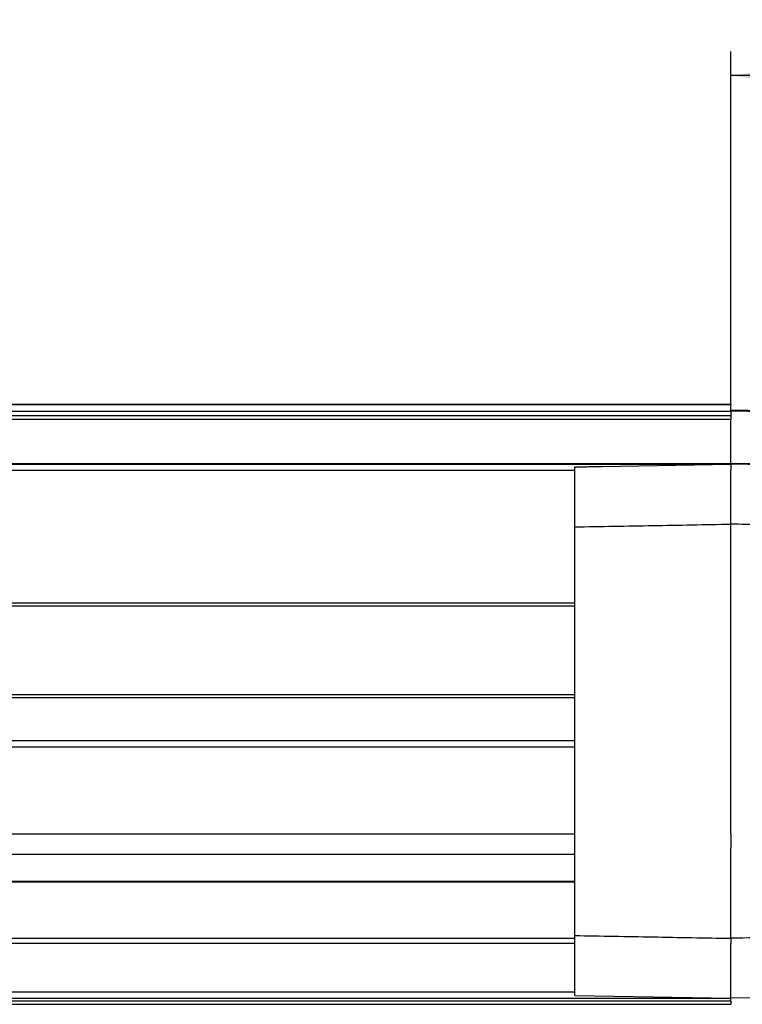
# Model space of a CAD drawing. Header units: millimetres. Extents: x -235 to 4016, y -109 to 485.
# Tile 25 of 44: x 418 to 478, y 337 to 419. Entities that reach past the tile are written whole.
import ezdxf

# ---------------------------------------------------------------- set-up
doc = ezdxf.new("R2010")
doc.units = ezdxf.units.MM
doc.linetypes.add('DASHED', pattern=[15, 7, -8])
doc.linetypes.add('DOT_CENTER', pattern=[14, 12, -1, 0, -1])
doc.layers.add('1', color=7, linetype='Continuous')
doc.styles.add('CONVERTER_11', font='txt.shx', dxfattribs={"width": 0.9})
doc.dimstyles.new('ME10_DIM_20', dxfattribs={"dimtxt": 2, "dimasz": 2, "dimexe": 2, "dimexo": 0, "dimgap": 2, "dimtad": 1, "dimdsep": 46, "dimtxsty": 'CONVERTER_11', "dimsah": 1, "dimcen": 0.09, "dimclrd": 2, "dimclre": 2, "dimclrt": 2, "dimadec": 0, "dimazin": 0, "dimtfac": 1, "dimtdec": 4, "dimtix": 1, "dimtmove": 0, "dimatfit": 3, "dimfxl": 1, "dimtolj": 1, "dimtzin": 0, "dimarcsym": 0})

# ---------------------------------------------------------------- blocks, each defined once
blk = doc.blocks.new('Li-28_PERFIL__43', base_point=(-67.57254104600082, 337.1000034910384))
at = {"color": 7, "linetype": 'Continuous'}
for p, q in [((273.2598123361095, 387.1029444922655), (477.4274589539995, 387.1029444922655)), ((273.2712036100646, 387.0858566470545), (477.4274589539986, 387.0858566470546)), ((477.4274589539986, 386.4818603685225), (273.6738677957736, 386.4818603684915)), ((477.4274589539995, 387.1029444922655), (477.4274589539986, 387.0858566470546)), ((477.4274589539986, 386.6029444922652), (477.4274589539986, 387.0858566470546)), ((477.4274589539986, 386.5349585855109), (477.4274589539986, 386.6029444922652)), ((477.4274589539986, 386.4818603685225), (477.4274589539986, 386.5349585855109)), ((477.4274589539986, 386.4818603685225), (477.4274589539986, 386.1882403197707)), ((273.8906657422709, 386.1566634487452), (477.4274589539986, 386.1566634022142)), ((477.4274589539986, 385.831734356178), (274.1072851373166, 385.8317343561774)), ((477.4274589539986, 386.1882403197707), (477.4274589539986, 386.1566634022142)), ((477.4274589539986, 386.1566634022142), (477.4274589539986, 386.0029435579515)), ((477.4274589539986, 386.0029435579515), (477.4274589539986, 385.831734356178)), ((477.4274589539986, 385.3029435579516), (477.4274589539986, 385.831734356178)), ((477.4274589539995, 383.9529435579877), (477.4274589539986, 385.3029435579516)), ((477.4274589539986, 383.6029435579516), (477.4274589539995, 383.9529435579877)), ((477.4274589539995, 382.9392014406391), (477.4274589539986, 383.6029435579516)), ((477.4274589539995, 382.8529435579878), (477.4274589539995, 382.9392014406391)), ((477.4274589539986, 382.1709285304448), (477.4274589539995, 382.8529435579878)), ((477.4274589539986, 382.1205082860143), (273.2734820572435, 382.1205082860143)), ((357.9274589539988, 382.102944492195), (477.4274589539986, 382.1029444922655)), ((376.6781488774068, 381.6029444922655), (464.4274589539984, 381.6029444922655)), ((477.4274589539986, 382.1205082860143), (477.4274589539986, 382.1709285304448)), ((477.4274589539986, 382.1029444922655), (477.4274589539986, 381.6029444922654)), ((477.4274589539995, 380.3529435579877), (477.4274589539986, 381.6029444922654)), ((477.4274589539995, 380.2666690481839), (477.4274589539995, 380.3529435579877)), ((477.4274589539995, 379.2529435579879), (477.4274589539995, 380.2666690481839)), ((477.4274589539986, 377.1037050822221), (477.4274589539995, 379.2529435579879)), ((477.4274589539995, 374.6065188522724), (477.4274589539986, 377.1037050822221)), ((477.4274589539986, 371.1323673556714), (477.4274589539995, 374.6065188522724)), ((477.4274589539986, 370.8823673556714), (477.4274589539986, 371.1323673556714)), ((477.4274589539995, 370.5359571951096), (477.4274589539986, 370.8823673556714)), ((387.1731500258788, 370.5359571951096), (464.4274589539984, 370.5359571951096)), ((387.1731500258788, 370.2859571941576), (464.4274589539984, 370.2859571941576)), ((477.4274589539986, 370.2859571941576), (477.4274589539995, 370.5359571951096)), ((477.4274589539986, 368.774281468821), (477.4274589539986, 370.2859571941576)), ((477.4274589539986, 367.774281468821), (477.4274589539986, 368.774281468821)), ((477.4274589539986, 362.919931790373), (477.4274589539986, 367.774281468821)), ((387.1731500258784, 362.919931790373), (464.4274589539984, 362.919931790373)), ((387.1731500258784, 362.6699317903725), (464.4274589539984, 362.6699317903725)), ((477.4274589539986, 362.6699317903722), (477.4274589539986, 362.919931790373)), ((477.4274589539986, 362.3235216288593), (477.4274589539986, 362.6699317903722)), ((477.4274589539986, 362.0938514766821), (477.4274589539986, 362.3235216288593)), ((477.4274589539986, 362.0735216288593), (477.4274589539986, 362.0938514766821)), ((477.4274589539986, 361.3264042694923), (477.4274589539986, 362.0735216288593)), ((477.4274589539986, 360.8642617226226), (477.4274589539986, 361.3264042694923)), ((477.4274589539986, 360.5857420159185), (477.4274589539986, 360.8642617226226)), ((477.4274589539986, 359.7176238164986), (477.4274589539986, 360.5857420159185)), ((477.4274589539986, 359.2273036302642), (477.4274589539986, 359.7176238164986)), ((464.4274589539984, 359.0412138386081), (387.1731500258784, 359.0412138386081)), ((387.1731500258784, 358.541213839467), (464.4274589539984, 358.541213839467)), ((477.4274589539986, 359.0412138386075), (477.4274589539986, 359.2273036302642)), ((477.4274589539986, 358.541213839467), (477.4274589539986, 359.0412138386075)), ((477.4274589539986, 358.2644948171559), (477.4274589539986, 358.541213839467)), ((477.4274589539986, 358.1837515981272), (477.4274589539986, 358.2644948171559)), ((477.4274589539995, 351.6065188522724), (477.4274589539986, 358.1837515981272)), ((464.4274589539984, 351.2748473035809), (373.4274589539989, 351.2748473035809)), ((477.4274589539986, 351.2748473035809), (477.4274589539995, 351.6065188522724)), ((477.4274589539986, 351.2748473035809), (477.4274589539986, 350.1466404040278)), ((373.4274589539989, 349.6065085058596), (464.4274589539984, 349.6065085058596)), ((477.4274589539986, 349.88310062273), (477.4274589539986, 350.1466404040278)), ((477.4274589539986, 349.6065085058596), (477.4274589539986, 349.88310062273)), ((477.4274589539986, 347.3212339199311), (477.4274589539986, 349.6065085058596)), ((464.4274589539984, 347.2873380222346), (358.1152879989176, 347.2907735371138)), ((464.4274589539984, 347.3201804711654), (358.1446949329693, 347.3201804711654)), ((477.4274589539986, 347.3064460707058), (477.4274589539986, 347.3212339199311)), ((477.4274589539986, 347.2869179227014), (477.4274589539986, 347.3064460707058)), ((477.4274589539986, 345.6939435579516), (477.4274589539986, 347.2869179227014)), ((477.4274589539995, 343.9565085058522), (477.4274589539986, 345.6939435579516)), ((477.4274589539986, 343.1170211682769), (477.4274589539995, 343.9565085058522)), ((477.4274589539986, 342.9565085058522), (477.4274589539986, 343.1170211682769)), ((477.4274589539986, 342.605462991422), (477.4274589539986, 342.9565085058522)), ((464.4274589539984, 342.1719908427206), (274.6411370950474, 342.1719908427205)), ((274.9274589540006, 342.6014736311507), (464.4274589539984, 342.605462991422)), ((477.4274589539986, 342.605462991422), (477.4274589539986, 342.1719908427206)), ((477.4274589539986, 341.3753604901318), (477.4274589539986, 342.1719908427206)), ((477.4274589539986, 340.5767609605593), (477.4274589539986, 341.3753604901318)), ((477.4274589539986, 340.1029435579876), (477.4274589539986, 340.5767609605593)), ((477.4274589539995, 339.6734098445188), (477.4274589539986, 340.1029435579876)), ((477.4274589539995, 339.5088908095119), (477.4274589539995, 339.6734098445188)), ((477.4274589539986, 338.71841923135), (477.4274589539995, 339.5088908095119)), ((464.4274589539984, 338.1029435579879), (273.9264790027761, 338.1029435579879)), ((477.4274589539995, 338.6734098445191), (477.4274589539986, 338.71841923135)), ((477.4274589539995, 338.508890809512), (477.4274589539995, 338.6734098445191)), ((477.4274589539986, 338.4029435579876), (477.4274589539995, 338.508890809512)), ((477.4274589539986, 338.1029435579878), (477.4274589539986, 338.4029435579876)), ((477.4274589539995, 337.8529435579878), (477.4274589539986, 338.1029435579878)), ((477.4274589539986, 337.3529435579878), (274.4264790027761, 337.3529435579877)), ((402.7274589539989, 337.6005164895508), (457.4485267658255, 337.6029435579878)), ((457.4485267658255, 337.6029435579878), (477.4274589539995, 337.6029435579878)), ((477.4274589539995, 337.6029435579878), (477.4274589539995, 337.8529435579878)), ((477.4274589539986, 337.3529435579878), (477.4274589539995, 337.6029435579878)), ((477.4274589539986, 337.3529435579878), (477.4274589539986, 337.1029435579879)), ((394.7274589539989, 337.1000034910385), (477.4274589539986, 337.1029435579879))]:
    blk.add_line(p, q, dxfattribs=at)
at = {"color": 2, "linetype": 'DASHED'}
blk.add_line((464.4274589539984, 347.3070422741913), (358.1299605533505, 347.3054460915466), dxfattribs=at)
blk = doc.blocks.new('TAPA_DERECHA__46', base_point=(464.4274589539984, 337.6029435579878))
at = {"color": 7, "linetype": 'Continuous'}
for p, q in [((477.4274589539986, 386.5349585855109), (477.4274589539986, 386.6029444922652)), ((496.0447043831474, 386.2779783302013), (477.4274589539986, 386.6029444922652)), ((477.4274589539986, 386.4818603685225), (477.4274589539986, 386.5349585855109)), ((477.4274589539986, 386.5349585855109), (493.8295917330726, 386.2463377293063)), ((477.4274589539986, 386.4818603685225), (477.4274589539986, 386.1882403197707)), ((477.4274589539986, 386.1882403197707), (477.4274589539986, 386.1566634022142)), ((477.4274589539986, 386.1566634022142), (477.4274589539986, 386.0029435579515)), ((477.4274589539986, 386.0029435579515), (477.4274589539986, 385.831734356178)), ((477.4274589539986, 385.3029435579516), (477.4274589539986, 385.831734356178)), ((493.8878094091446, 386.2465409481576), (493.8295917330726, 386.2463377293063)), ((493.8878094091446, 386.2465409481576), (496.0447043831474, 386.2099933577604)), ((496.0447043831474, 386.2779783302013), (497.8022236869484, 386.2473007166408)), ((496.8707272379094, 385.773481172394), (498.6537178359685, 385.7423589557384)), ((477.4274589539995, 383.9529435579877), (477.4274589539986, 385.3029435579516)), ((477.4274589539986, 383.6029435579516), (477.4274589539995, 383.9529435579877)), ((488.8449113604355, 384.1189752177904), (495.6880638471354, 384.2236402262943)), ((488.8449113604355, 381.9716361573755), (488.8449113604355, 384.1189752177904)), ((496.0659679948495, 383.8810418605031), (496.1563959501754, 384.0856149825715)), ((477.4274589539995, 382.9392014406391), (477.4274589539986, 383.6029435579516)), ((489.7656149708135, 383.2001284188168), (495.7577723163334, 383.291777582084)), ((496.0659679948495, 383.8810418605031), (495.7339830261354, 383.8562768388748)), ((495.7339830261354, 383.8562768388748), (495.7577723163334, 383.291777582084)), ((477.4274589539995, 382.8529435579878), (477.4274589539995, 382.9392014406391)), ((477.4274589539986, 382.1709285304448), (477.4274589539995, 382.8529435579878)), ((489.8274589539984, 381.8865007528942), (489.8274589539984, 382.830761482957)), ((464.4274589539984, 376.8775506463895), (464.4274589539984, 381.8754000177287)), ((466.6968460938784, 381.9156400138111), (477.4274589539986, 382.1029444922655)), ((477.4274589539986, 382.1205082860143), (477.4274589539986, 382.1709285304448)), ((488.8449113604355, 381.9716361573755), (477.4274589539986, 382.1709285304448)), ((477.4274589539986, 382.1029444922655), (477.4274589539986, 381.6029444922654)), ((488.2533624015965, 381.9139767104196), (477.4274589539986, 382.1029444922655)), ((477.4274589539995, 380.3529435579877), (477.4274589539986, 381.6029444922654)), ((488.2533624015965, 381.9139767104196), (488.8449113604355, 381.9036511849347)), ((488.8449113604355, 381.9036511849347), (492.9935527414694, 381.831236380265)), ((477.4274589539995, 380.2666690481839), (477.4274589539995, 380.3529435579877)), ((477.4274589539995, 379.2529435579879), (477.4274589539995, 380.2666690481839)), ((477.4274589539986, 377.1037050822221), (477.4274589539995, 379.2529435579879)), ((464.4274589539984, 342.8283364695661), (464.4274589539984, 376.8775506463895)), ((477.4274589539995, 374.6065188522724), (477.4274589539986, 377.1037050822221)), ((477.4274589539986, 371.1323673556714), (477.4274589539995, 374.6065188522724)), ((496.7640387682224, 374.8529435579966), (499.8149133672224, 374.8529435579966)), ((477.4274589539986, 370.8823673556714), (477.4274589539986, 371.1323673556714)), ((477.4274589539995, 370.5359571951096), (477.4274589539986, 370.8823673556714)), ((477.4274589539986, 370.2859571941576), (477.4274589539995, 370.5359571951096)), ((477.4274589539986, 368.774281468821), (477.4274589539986, 370.2859571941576)), ((477.4274589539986, 367.774281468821), (477.4274589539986, 368.774281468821)), ((506.0782850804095, 368.3565108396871), (505.6668013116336, 368.3565108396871)), ((506.0782850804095, 368.3565108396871), (506.0782850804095, 366.6496584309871)), ((477.4274589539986, 362.919931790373), (477.4274589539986, 367.774281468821)), ((507.9774589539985, 365.7521203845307), (507.9774589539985, 360.4609012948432)), ((477.4274589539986, 362.6699317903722), (477.4274589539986, 362.919931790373)), ((477.4274589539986, 362.3235216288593), (477.4274589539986, 362.6699317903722)), ((477.4274589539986, 362.0938514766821), (477.4274589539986, 362.3235216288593)), ((477.4274589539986, 362.0735216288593), (477.4274589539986, 362.0938514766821)), ((477.4274589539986, 361.3264042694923), (477.4274589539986, 362.0735216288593)), ((477.4274589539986, 360.8642617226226), (477.4274589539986, 361.3264042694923)), ((477.4274589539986, 360.5857420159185), (477.4274589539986, 360.8642617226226)), ((477.4274589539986, 359.7176238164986), (477.4274589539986, 360.5857420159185)), ((477.4274589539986, 359.2273036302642), (477.4274589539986, 359.7176238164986)), ((477.4274589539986, 359.0412138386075), (477.4274589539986, 359.2273036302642)), ((477.4274589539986, 358.541213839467), (477.4274589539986, 359.0412138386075)), ((477.4274589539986, 358.2644948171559), (477.4274589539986, 358.541213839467)), ((477.4274589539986, 358.1837515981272), (477.4274589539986, 358.2644948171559)), ((477.4274589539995, 351.6065188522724), (477.4274589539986, 358.1837515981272)), ((507.6083419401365, 356.6332339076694), (507.6083419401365, 345.5646532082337)), ((507.6083419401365, 354.8989435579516), (507.8329239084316, 354.8989435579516)), ((507.8329239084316, 354.8989435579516), (507.8329239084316, 347.2989435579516)), ((508.2329239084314, 353.6489435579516), (507.8329239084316, 354.8989435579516)), ((508.2329239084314, 353.6489435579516), (508.2329239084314, 348.5489435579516)), ((483.7057711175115, 352.3529435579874), (482.9840832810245, 351.1029435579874)), ((485.1491467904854, 352.3529435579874), (483.7057711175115, 352.3529435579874)), ((485.8708346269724, 351.1029435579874), (485.1491467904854, 352.3529435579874)), ((477.4274589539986, 351.2748473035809), (477.4274589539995, 351.6065188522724)), ((477.4274589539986, 351.2748473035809), (477.4274589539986, 350.1466404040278)), ((482.9840832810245, 351.1029435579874), (483.7057711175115, 349.8529435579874)), ((485.1491467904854, 349.8529435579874), (485.8708346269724, 351.1029435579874)), ((477.4274589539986, 349.88310062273), (477.4274589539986, 350.1466404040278)), ((477.4274589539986, 349.6065085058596), (477.4274589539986, 349.88310062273)), ((477.4274589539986, 347.3212339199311), (477.4274589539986, 349.6065085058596)), ((483.7057711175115, 349.8529435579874), (485.1491467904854, 349.8529435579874)), ((508.2329239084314, 348.5489435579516), (507.8329239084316, 347.2989435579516)), ((477.4274589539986, 347.3064460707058), (477.4274589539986, 347.3212339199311)), ((477.4274589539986, 347.2869179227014), (477.4274589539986, 347.3064460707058)), ((477.4274589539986, 345.6939435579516), (477.4274589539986, 347.2869179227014)), ((507.6083419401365, 347.2989435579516), (507.8329239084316, 347.2989435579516)), ((477.4274589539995, 343.9565085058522), (477.4274589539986, 345.6939435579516)), ((477.4274589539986, 343.1170211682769), (477.4274589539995, 343.9565085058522)), ((477.4274589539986, 342.9565085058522), (477.4274589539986, 343.1170211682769)), ((477.4274589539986, 342.6014206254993), (477.4274589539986, 342.9565085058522)), ((464.4274589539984, 337.8298594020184), (464.4274589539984, 342.8283364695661)), ((477.4274589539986, 342.6014206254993), (477.4274589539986, 342.1719908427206)), ((477.4274589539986, 341.3753604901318), (477.4274589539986, 342.1719908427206)), ((477.4274589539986, 340.5767609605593), (477.4274589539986, 341.3753604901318)), ((477.4274589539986, 340.1029435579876), (477.4274589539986, 340.5767609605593)), ((500.8848336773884, 340.6029435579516), (503.8126885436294, 340.6029435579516)), ((477.4274589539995, 339.6734098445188), (477.4274589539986, 340.1029435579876)), ((477.4274589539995, 339.5088908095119), (477.4274589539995, 339.6734098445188)), ((477.4274589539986, 338.71841923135), (477.4274589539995, 339.5088908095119)), ((503.5415119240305, 339.0573970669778), (500.6079661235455, 339.0061918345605)), ((503.5415119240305, 339.0573970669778), (503.5282690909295, 338.350935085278)), ((506.7605460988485, 338.9239898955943), (504.4054706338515, 338.8828819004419)), ((477.4274589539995, 338.6734098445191), (477.4274589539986, 338.71841923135)), ((477.4274589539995, 338.508890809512), (477.4274589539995, 338.6734098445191)), ((477.4274589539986, 338.4029435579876), (477.4274589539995, 338.508890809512)), ((477.4274589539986, 338.1029435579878), (477.4274589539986, 338.4029435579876)), ((477.4274589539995, 337.8529435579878), (477.4274589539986, 338.1029435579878)), ((495.2051009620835, 337.9132534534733), (499.6050222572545, 337.9900543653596)), ((499.6050222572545, 337.9900543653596), (503.4718085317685, 338.0575493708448)), ((505.7932401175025, 338.0980701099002), (503.4718085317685, 338.0575493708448)), ((464.4274589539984, 337.8298594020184), (477.4274589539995, 337.6029435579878)), ((495.2051009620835, 337.9132534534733), (477.4274589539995, 337.6029435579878)), ((477.4274589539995, 337.6029435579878), (477.4274589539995, 337.8529435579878))]:
    blk.add_line(p, q, dxfattribs=at)
for centre, radius in [((484.4274589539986, 351.1029435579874), 2.603903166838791), ((484.4482266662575, 351.1029965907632), 2.396374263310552), ((484.4274589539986, 351.1029435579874), 2.199999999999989)]:
    blk.add_circle(centre, radius, dxfattribs=at)
for centre, radius, start, end in [((488.1888515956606, 386.5952823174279), 7.865295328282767, 342.4503286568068, 357.1921881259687), ((496.0215943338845, 385.3116597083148), 0.9665949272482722, 28.54062781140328, 88.6300006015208), ((488.9010196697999, 386.1643432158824), 7.979286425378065, 342.4504308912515, 357.1922663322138), ((497.7847712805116, 385.2474530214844), 1.00000000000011, 29.66354772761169, 89.00000000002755), ((437.8274589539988, 351.0989435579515), 70.00000000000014, 4.53461074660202, 29.66354772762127), ((488.3547727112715, 382.7071406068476), 1.494494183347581, 19.26084524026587, 70.85482152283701), ((495.6264605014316, 383.1510553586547), 1.074352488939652, 60.44490107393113, 86.71285842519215), ((495.6521186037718, 383.1889258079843), 1.028759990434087, 33.60734134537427, 60.64760128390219), ((488.7039687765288, 382.8325136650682), 1.123491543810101, 359.9106422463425, 19.09936377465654), ((439.6840219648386, 351.1384883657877), 64.63822000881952, 21.52331274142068, 29.83042129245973), ((494.8204370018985, 383.00320185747), 1.523794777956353, 22.22894681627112, 35.17586653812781), ((439.6225102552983, 351.1390603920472), 65.57500578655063, 21.52331376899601, 29.83042469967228), ((492.9589911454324, 380.765729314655), 1.066067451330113, 59.56189025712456, 88.14216198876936), ((492.9734739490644, 381.0198070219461), 0.8116777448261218, 53.65416604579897, 88.58250711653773), ((492.8808741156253, 380.8953056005), 0.9668383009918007, 22.30738888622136, 53.60686264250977), ((435.3274594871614, 351.1335417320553), 65.75635470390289, 21.46617576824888, 27.27022385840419), ((435.4468152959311, 351.1690700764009), 65.72595608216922, 21.46349260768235, 27.26873499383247), ((438.5533273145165, 351.1038166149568), 55.23745776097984, 351.4348136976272, 27.87522311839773), ((438.5540492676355, 351.0995739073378), 56.0294688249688, 351.4383055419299, 27.8675149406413), ((503.0332304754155, 364.1413426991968), 5.200000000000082, 18.04506522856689, 54.15550032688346), ((503.0332304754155, 362.0716789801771), 5.2000000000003, 326.2880758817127, 341.9549347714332), ((437.827458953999, 351.0989435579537), 70.00000000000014, 349.9837248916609, 355.4653892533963), ((499.472454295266, 338.9675565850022), 1.021722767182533, 313.6444002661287, 351.3794335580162), ((502.6878738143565, 339.0588881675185), 1.405611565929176, 334.6660896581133, 355.4469056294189), ((503.4129369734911, 339.0481309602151), 1.00619596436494, 311.6701819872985, 350.5474070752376), ((505.7757877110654, 339.0979178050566), 1.00000000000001, 270.9999999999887, 349.9837248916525), ((499.5824544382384, 338.8517854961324), 0.8620265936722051, 271.5001724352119, 313.664523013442), ((503.4527684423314, 339.0044245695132), 0.947066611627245, 271.1519678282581, 311.6280964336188), ((503.4351278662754, 339.6484879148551), 1.300891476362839, 274.1057760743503, 293.7138850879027), ((492.6274589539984, 338.0529435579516), 0.1999999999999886, 270, 293.5904251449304)]:
    blk.add_arc(centre, radius, start, end, dxfattribs=at)
for points, knots in [([(496.0447043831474, 386.2099933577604), (496.0447797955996, 386.22014443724), (496.0448823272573, 386.2339480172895), (496.0450828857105, 386.2555032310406), (496.0448141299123, 386.2680131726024), (496.0447165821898, 386.2768710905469), (496.0447043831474, 386.2779783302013)], [0, 0, 0, 0, 0.0304544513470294, 0.0414123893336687, 0.064665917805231, 0.0679878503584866, 0.0679878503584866, 0.0679878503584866, 0.0679878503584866]), ([(496.8707272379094, 385.773481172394), (496.7610672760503, 385.8945619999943), (496.5388777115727, 386.1398921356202), (496.2108410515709, 386.1864259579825), (496.0447043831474, 386.2099933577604)], [0, 0, 0, 0, 0.4743072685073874, 0.9610264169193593, 0.9610264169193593, 0.9610264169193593, 0.9610264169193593]), ([(495.6880638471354, 384.2236402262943), (495.6919143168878, 384.2054886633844), (495.7023495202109, 384.1562958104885), (495.7135920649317, 384.0726046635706), (495.7250779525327, 383.9682907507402), (495.7308816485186, 383.8952880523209), (495.7339830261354, 383.8562768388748)], [0, 0, 0, 0, 0.0556535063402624, 0.1508274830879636, 0.2531139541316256, 0.3705056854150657, 0.3705056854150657, 0.3705056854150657, 0.3705056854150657]), ([(495.7577723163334, 383.291777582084), (495.7935815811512, 383.3129684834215), (495.8759773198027, 383.3617279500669), (495.9904659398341, 383.430956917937), (496.112441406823, 383.5056555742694), (496.1878493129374, 383.5527362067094), (496.2309827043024, 383.5796663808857)], [0, 0, 0, 0, 0.1248282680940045, 0.2872250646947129, 0.4013697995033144, 0.5539189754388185, 0.5539189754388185, 0.5539189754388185, 0.5539189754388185]), ([(496.2309827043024, 383.5796663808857), (496.262201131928, 383.5993239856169), (496.3205303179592, 383.6360526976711), (496.398718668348, 383.6861737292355), (496.4601792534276, 383.7260275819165), (496.4945287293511, 383.7488004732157), (496.5089216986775, 383.7583426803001)], [0, 0, 0, 0, 0.1106751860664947, 0.2067879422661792, 0.2786194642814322, 0.3304255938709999, 0.3304255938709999, 0.3304255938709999, 0.3304255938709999]), ([(464.4274589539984, 381.8754000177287), (464.6165697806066, 381.8787981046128), (464.9948001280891, 381.8855944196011), (465.5634508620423, 381.8957112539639), (466.1308022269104, 381.9057374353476), (466.5090342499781, 381.9123543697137), (466.6968460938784, 381.9156400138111)], [0, 0, 0, 0, 0.5674240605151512, 1.134874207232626, 1.706222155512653, 2.269743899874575, 2.269743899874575, 2.269743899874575, 2.269743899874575]), ([(488.2533624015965, 381.9139767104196), (488.0350541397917, 381.8933597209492), (487.683824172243, 381.8601896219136), (487.2721233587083, 381.577964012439), (486.9502686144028, 381.1720243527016), (486.7506709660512, 380.595849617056), (486.6884006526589, 379.9519928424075), (486.7108728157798, 379.4136773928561), (486.7714355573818, 378.9513214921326), (486.8633359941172, 378.4758907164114), (486.9937984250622, 377.982147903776), (487.1496371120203, 377.5143467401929), (487.2742743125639, 377.1780734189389), (487.3528949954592, 376.9960916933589), (487.3814667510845, 376.929957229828)], [0, 0, 0, 0, 0.644944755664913, 1.03763332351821, 1.458434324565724, 2.182718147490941, 2.826935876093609, 3.392795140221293, 3.79502173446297, 4.225051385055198, 4.844693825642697, 5.3254126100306, 5.703961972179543, 5.920066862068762, 5.920066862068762, 5.920066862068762, 5.920066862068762]), ([(488.9690690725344, 381.3468617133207), (488.9521180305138, 381.3861619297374), (488.91815242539, 381.4649095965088), (488.8502899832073, 381.5742045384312), (488.7702756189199, 381.67327368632), (488.6787991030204, 381.7583332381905), (488.5783506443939, 381.8265362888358), (488.4720322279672, 381.8757480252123), (488.3630446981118, 381.9067248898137), (488.2894662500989, 381.9115896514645), (488.2533624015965, 381.9139767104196)], [0, 0, 0, 0, 0.1282605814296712, 0.2570016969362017, 0.3845061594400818, 0.5093069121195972, 0.6303589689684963, 0.7471349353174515, 0.8595509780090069, 0.9678550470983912, 0.9678550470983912, 0.9678550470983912, 0.9678550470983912]), ([(488.8449113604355, 381.9716361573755), (488.8449747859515, 381.962457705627), (488.845091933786, 381.9455016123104), (488.845355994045, 381.9235504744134), (488.8450235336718, 381.9100693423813), (488.8449238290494, 381.9043643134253), (488.8449113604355, 381.9036511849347)], [0, 0, 0, 0, 0.0275367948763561, 0.050870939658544, 0.0658489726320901, 0.0679886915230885, 0.0679886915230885, 0.0679886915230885, 0.0679886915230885]), ([(489.2196482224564, 381.8971101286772), (489.2040600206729, 381.9030547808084), (489.1730247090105, 381.9148902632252), (489.1257055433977, 381.9297335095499), (489.0783030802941, 381.9423715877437), (489.0309261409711, 381.9526489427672), (488.9837709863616, 381.960683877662), (488.9369970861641, 381.9664881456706), (488.890760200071, 381.9703262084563), (488.8601063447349, 381.9712020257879), (488.8449113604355, 381.9716361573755)], [0, 0, 0, 0, 0.0500401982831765, 0.0996274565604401, 0.1486933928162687, 0.1971742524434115, 0.2450102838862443, 0.2921473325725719, 0.3385359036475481, 0.3841326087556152, 0.3841326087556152, 0.3841326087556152, 0.3841326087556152]), ([(493.4990687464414, 381.6848680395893), (493.4973919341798, 381.685272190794), (493.4940383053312, 381.686080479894), (493.4856014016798, 381.689028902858), (493.4718058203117, 381.6818438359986), (493.4608469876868, 381.6766022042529), (493.4545210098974, 381.6735764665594)], [0, 0, 0, 0, 0.0051958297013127, 0.0103916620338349, 0.0261640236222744, 0.0477005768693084, 0.0477005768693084, 0.0477005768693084, 0.0477005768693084]), ([(493.4990687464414, 381.6848680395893), (493.5241565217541, 381.6691326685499), (493.6007746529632, 381.6210767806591), (493.7081077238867, 381.517835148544), (493.8051690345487, 381.3965956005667), (493.8507530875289, 381.3143483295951), (493.8684733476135, 381.2823756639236)], [0, 0, 0, 0, 0.0887244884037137, 0.2709648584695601, 0.4431910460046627, 0.5527200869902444, 0.5527200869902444, 0.5527200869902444, 0.5527200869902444]), ([(488.9690690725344, 381.3468617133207), (488.8205280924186, 381.341508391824), (488.4540478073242, 381.3283006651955), (487.9412963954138, 381.0934769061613), (487.601100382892, 380.6771527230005), (487.4157682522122, 380.1899902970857), (487.3660675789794, 379.6757432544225), (487.4175994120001, 379.1299042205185), (487.5230145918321, 378.657848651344), (487.680491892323, 378.1694741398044), (487.8659079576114, 377.7204022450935), (488.0205745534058, 377.4172479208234), (488.0858248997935, 377.289353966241)], [0, 0, 0, 0, 0.444414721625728, 1.09645994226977, 1.6150767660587, 2.017833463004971, 2.645411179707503, 3.144759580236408, 3.658764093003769, 4.092962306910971, 4.683119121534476, 5.113778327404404, 5.113778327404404, 5.113778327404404, 5.113778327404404]), ([(488.9690690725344, 381.3468617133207), (489.4036738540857, 381.3391607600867), (490.2502921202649, 381.3241591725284), (491.5214317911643, 381.3015433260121), (492.5754724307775, 381.2832500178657), (493.3309492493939, 381.2700498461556), (493.661901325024, 381.2642737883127), (493.7753549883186, 381.2622937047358)], [0, 0, 0, 0, 1.304019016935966, 2.540253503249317, 3.814022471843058, 4.466617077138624, 4.807029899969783, 4.807029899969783, 4.807029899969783, 4.807029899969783]), ([(493.7753549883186, 381.2622937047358), (493.7868955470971, 381.266168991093), (493.8083715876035, 381.2733805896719), (493.8365500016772, 381.2818918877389), (493.8567206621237, 381.2848954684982), (493.8660014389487, 381.2829056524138), (493.8684733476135, 381.2823756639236)], [0, 0, 0, 0, 0.0364824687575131, 0.0678909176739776, 0.0887083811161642, 0.096266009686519, 0.096266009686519, 0.096266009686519, 0.096266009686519]), ([(464.4274589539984, 376.8775506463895), (465.5107919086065, 376.896451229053), (467.677457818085, 376.9342523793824), (470.9274527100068, 376.9911172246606), (474.1774578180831, 377.0473295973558), (476.3441252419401, 377.0849132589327), (477.4274589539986, 377.1037050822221)], [0, 0, 0, 0, 3.250493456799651, 6.500986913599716, 9.751476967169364, 13.00196702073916, 13.00196702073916, 13.00196702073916, 13.00196702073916]), ([(487.3814667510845, 376.929957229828), (486.5519655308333, 376.9444362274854), (484.8929630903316, 376.9733942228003), (482.4044605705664, 377.0168311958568), (479.9159591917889, 377.0602681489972), (478.2569590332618, 377.0892261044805), (477.4274589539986, 377.1037050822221)], [0, 0, 0, 0, 2.488882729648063, 4.977765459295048, 7.466644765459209, 9.955524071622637, 9.955524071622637, 9.955524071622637, 9.955524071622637]), ([(487.3814667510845, 376.929957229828), (487.4147601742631, 376.9471903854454), (487.4815165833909, 376.9817444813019), (487.5811280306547, 377.0335284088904), (487.6791902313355, 377.0844673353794), (487.773703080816, 377.1333727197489), (487.8627672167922, 377.1790936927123), (487.944718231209, 377.2205688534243), (488.0181439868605, 377.2571053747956), (488.0643794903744, 377.2791356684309), (488.0858248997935, 377.289353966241)], [0, 0, 0, 0, 0.1124673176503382, 0.2255074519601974, 0.3368027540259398, 0.4439770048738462, 0.5447561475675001, 0.6371432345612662, 0.719523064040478, 0.7907881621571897, 0.7907881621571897, 0.7907881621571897, 0.7907881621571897]), ([(496.6147357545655, 375.218743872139), (496.6105742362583, 375.2189596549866), (496.6015717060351, 375.2194264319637), (496.5892987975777, 375.2164716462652), (496.5750501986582, 375.2127191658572), (496.559571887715, 375.2085429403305), (496.541180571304, 375.2030187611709), (496.5289589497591, 375.1992058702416), (496.5225436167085, 375.1972044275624)], [0, 0, 0, 0, 0.0124425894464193, 0.0269168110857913, 0.0375204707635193, 0.056728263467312, 0.0749746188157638, 0.0951348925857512, 0.0951348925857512, 0.0951348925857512, 0.0951348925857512]), ([(496.5225436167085, 375.1972044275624), (496.6049400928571, 374.9951054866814), (496.8128663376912, 374.4851119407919), (497.2309946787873, 373.6150574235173), (497.7846530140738, 372.6277824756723), (498.3779476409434, 371.7463425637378), (498.8728346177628, 371.1300327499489), (499.3233533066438, 370.6540312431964), (499.7364186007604, 370.2889822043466), (500.165298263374, 370.0361532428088), (500.5543083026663, 369.9065718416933), (500.9696617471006, 369.9434940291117), (501.2207485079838, 370.2297918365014), (501.3594308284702, 370.5227747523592), (501.457827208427, 370.9224158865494), (501.4948621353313, 371.5390954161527), (501.4278974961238, 372.3387768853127), (501.2651529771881, 373.1956304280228), (501.0484459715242, 373.9963287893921), (500.8342962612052, 374.6504989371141), (500.6873901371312, 375.03398406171), (500.6248634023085, 375.1972044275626)], [0, 0, 0, 0, 0.6546677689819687, 1.652043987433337, 2.893688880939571, 4.047369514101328, 4.835653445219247, 5.261469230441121, 6.012991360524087, 6.482919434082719, 6.740271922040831, 7.243922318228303, 7.61310764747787, 7.823817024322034, 8.21693830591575, 8.836734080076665, 9.670257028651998, 10.61765346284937, 11.44972805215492, 12.15728577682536, 12.68159948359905, 12.68159948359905, 12.68159948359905, 12.68159948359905]), ([(496.6147357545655, 375.218743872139), (496.6781853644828, 375.0617894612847), (496.8075896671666, 374.7416838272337), (497.0265745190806, 374.2610901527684), (497.2217324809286, 373.8681604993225), (497.3893045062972, 373.5515826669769), (497.526995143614, 373.3021264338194), (497.6911623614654, 373.0194341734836), (497.8819175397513, 372.7090832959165), (498.0798228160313, 372.4067079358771), (498.2691208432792, 372.1340869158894), (498.4341322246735, 371.9097166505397), (498.5814708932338, 371.7207461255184), (498.7115005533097, 371.5634169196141), (498.8601258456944, 371.3928433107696), (499.0307718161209, 371.2114511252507), (499.2252966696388, 371.0258798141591), (499.3988023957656, 370.8783363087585), (499.542541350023, 370.7721455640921), (499.6520928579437, 370.7075172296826), (499.7224207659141, 370.6728176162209), (499.7578068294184, 370.6617508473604), (499.7688621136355, 370.6582933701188)], [0, 0, 0, 0, 0.5078348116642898, 1.035719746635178, 1.583917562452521, 1.823766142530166, 2.110256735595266, 2.43866214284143, 2.804385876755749, 3.202989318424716, 3.522643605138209, 3.799966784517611, 4.038427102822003, 4.241411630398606, 4.412211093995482, 4.717092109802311, 4.98818642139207, 5.218277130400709, 5.400114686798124, 5.523312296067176, 5.599730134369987, 5.634452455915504, 5.634452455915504, 5.634452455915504, 5.634452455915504]), ([(499.8149133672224, 374.8529435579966), (499.8592431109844, 374.8706547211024), (499.9479085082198, 374.9060793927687), (500.0790077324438, 374.9593407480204), (500.205027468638, 375.0112876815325), (500.321211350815, 375.0600603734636), (500.4233219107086, 375.1038511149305), (500.5079860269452, 375.1413644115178), (500.5734593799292, 375.1712106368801), (500.6098902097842, 375.1896328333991), (500.6248634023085, 375.1972044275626)], [0, 0, 0, 0, 0.1432104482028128, 0.2864399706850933, 0.4245139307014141, 0.5521271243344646, 0.6644567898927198, 0.7578155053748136, 0.8299450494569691, 0.8802772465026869, 0.8802772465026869, 0.8802772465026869, 0.8802772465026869]), ([(499.7688621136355, 370.6582933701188), (499.8998770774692, 370.6608873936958), (500.1548312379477, 370.6659353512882), (500.4674731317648, 370.93899582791), (500.6239959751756, 371.3473189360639), (500.6690534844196, 371.8225650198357), (500.6269458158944, 372.4493892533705), (500.5020909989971, 373.0375357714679), (500.333256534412, 373.597980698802), (500.177443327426, 374.0328236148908), (500.0038077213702, 374.4549931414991), (499.8731548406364, 374.7302441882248), (499.8149133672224, 374.8529435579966)], [0, 0, 0, 0, 0.3822216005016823, 0.7438004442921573, 1.161635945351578, 1.669955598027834, 2.165022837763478, 3.042249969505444, 3.466093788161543, 3.920848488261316, 4.427386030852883, 4.834801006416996, 4.834801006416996, 4.834801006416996, 4.834801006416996]), ([(500.7699343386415, 340.4508276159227), (500.7748230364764, 340.4805170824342), (500.7846023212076, 340.5399074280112), (500.8217490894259, 340.755588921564), (500.8863984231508, 341.0956898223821), (501.027902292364, 341.732905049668), (501.2407913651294, 342.5137522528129), (501.5258878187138, 343.3317159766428), (501.8098008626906, 343.9981827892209), (502.0735111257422, 344.5208453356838), (502.3462721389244, 344.9719687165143), (502.6220420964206, 345.3439343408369), (502.8960062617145, 345.6342759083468), (503.1648091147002, 345.8413105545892), (503.4317554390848, 345.9652266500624), (503.6899444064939, 345.996931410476), (503.9279685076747, 345.9364652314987), (504.1380377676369, 345.7944626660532), (504.3211065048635, 345.5791082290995), (504.4793745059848, 345.2964057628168), (504.6132131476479, 344.9495056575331), (504.7395491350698, 344.4733697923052), (504.836106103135, 343.8534259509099), (504.8842078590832, 343.1096017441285), (504.8785201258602, 342.3172969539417), (504.8238980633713, 341.5019981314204), (504.7544855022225, 340.9336579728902), (504.7077567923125, 340.6231943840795), (504.6997615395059, 340.5711300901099), (504.690751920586, 340.5136687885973), (504.6839694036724, 340.4717779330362), (504.6805773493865, 340.4508276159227)], [0, 0, 0, 0, 0.0902674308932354, 0.1805695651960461, 0.6565692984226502, 1.128650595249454, 2.138561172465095, 3.082648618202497, 3.724942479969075, 4.310558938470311, 4.837485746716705, 5.304605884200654, 5.697122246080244, 6.031522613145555, 6.316803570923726, 6.57007151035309, 6.795609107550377, 7.038126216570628, 7.318585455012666, 7.636141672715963, 8.005930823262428, 8.431222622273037, 9.11176824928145, 9.884463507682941, 10.66507725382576, 11.48709599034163, 12.3345967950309, 12.38180025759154, 12.42898067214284, 12.49262029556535, 12.55628964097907, 12.55628964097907, 12.55628964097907, 12.55628964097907]), ([(502.7842495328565, 345.0666185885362), (502.7736515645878, 345.0604385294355), (502.7389962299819, 345.0402297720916), (502.6737099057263, 344.9889509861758), (502.5790088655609, 344.9033474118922), (502.4806199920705, 344.7943735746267), (502.3780415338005, 344.6644629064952), (502.2699788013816, 344.5133865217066), (502.1443878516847, 344.3173525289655), (502.0039762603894, 344.0721352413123), (501.8347011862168, 343.7402079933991), (501.6471304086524, 343.3177564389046), (501.4516053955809, 342.8063981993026), (501.270725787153, 342.2550301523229), (501.1093343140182, 341.6721375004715), (500.9677237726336, 341.0671267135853), (500.8947449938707, 340.6524340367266), (500.8578120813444, 340.4425674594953)], [0, 0, 0, 0, 0.0367825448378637, 0.1202788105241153, 0.2482491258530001, 0.419587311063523, 0.559863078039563, 0.7447453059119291, 0.9765637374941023, 1.258012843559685, 1.592116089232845, 2.093948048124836, 2.643874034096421, 3.23386600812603, 3.834069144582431, 4.457887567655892, 5.097057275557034, 5.097057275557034, 5.097057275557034, 5.097057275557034]), ([(502.7360124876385, 345.0573183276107), (502.7442590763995, 345.0578921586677), (502.7607153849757, 345.0590372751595), (502.7764165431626, 345.064095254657), (502.7842495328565, 345.0666185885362)], [0, 0, 0, 0, 0.0246986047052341, 0.0492867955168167, 0.0492867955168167, 0.0492867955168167, 0.0492867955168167]), ([(502.7842495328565, 345.0666185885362), (502.915993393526, 345.0488336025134), (503.1509246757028, 345.017118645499), (503.435137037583, 344.7812066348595), (503.6918619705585, 344.4081679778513), (503.8670748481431, 343.8965127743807), (503.9927436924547, 343.1846779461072), (504.0259179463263, 342.3326446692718), (503.9594422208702, 341.4256876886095), (503.8553058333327, 340.841868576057), (503.8126885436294, 340.6029435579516)], [0, 0, 0, 0, 0.3902593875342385, 0.695927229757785, 1.072055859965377, 1.74178799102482, 2.295901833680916, 3.239497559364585, 4.290118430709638, 5.017934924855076, 5.017934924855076, 5.017934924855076, 5.017934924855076]), ([(493.1747249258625, 342.8770515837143), (491.8624517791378, 342.8541367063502), (489.2379054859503, 342.8083069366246), (485.3010832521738, 342.7397254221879), (481.364272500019, 342.6704914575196), (478.7397301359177, 342.6244442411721), (477.4274589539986, 342.6014206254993)], [0, 0, 0, 0, 3.93741960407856, 7.874839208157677, 11.81225862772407, 15.74967804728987, 15.74967804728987, 15.74967804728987, 15.74967804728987]), ([(495.2051009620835, 337.9132534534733), (495.077744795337, 337.9222943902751), (494.7594579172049, 337.9448893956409), (494.312479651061, 338.1990223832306), (493.8964876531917, 338.6409424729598), (493.5768019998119, 339.205173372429), (493.3081065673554, 339.9614244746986), (493.15593533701, 340.7824804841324), (493.0861132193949, 341.7943093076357), (493.1412991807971, 342.468623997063), (493.1747249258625, 342.8770515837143)], [0, 0, 0, 0, 0.3801261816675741, 0.9500064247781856, 1.485179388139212, 2.190964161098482, 2.87634432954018, 3.886219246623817, 4.685159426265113, 5.912406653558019, 5.912406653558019, 5.912406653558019, 5.912406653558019]), ([(493.9591331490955, 342.7582276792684), (493.935521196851, 342.7611498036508), (493.8845921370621, 342.7674526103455), (493.8032286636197, 342.7792066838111), (493.7121518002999, 342.7930244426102), (493.612920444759, 342.8086295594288), (493.5074470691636, 342.8254255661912), (493.3978989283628, 342.8428163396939), (493.2865587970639, 342.8602500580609), (493.2119393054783, 342.8714606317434), (493.1747249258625, 342.8770515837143)], [0, 0, 0, 0, 0.0713746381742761, 0.1539492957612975, 0.246611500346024, 0.3477332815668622, 0.4553002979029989, 0.5670188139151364, 0.6804932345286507, 0.7933890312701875, 0.7933890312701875, 0.7933890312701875, 0.7933890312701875]), ([(496.0187783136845, 338.7363129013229), (495.8319447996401, 338.751281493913), (495.5153358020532, 338.776647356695), (495.0306972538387, 339.0159679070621), (494.6569605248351, 339.3548362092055), (494.2985730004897, 339.8843520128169), (494.066948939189, 340.462393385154), (493.9417090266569, 341.0627722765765), (493.8956388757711, 341.5273517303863), (493.8873573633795, 341.9107172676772), (493.9023386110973, 342.3149991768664), (493.9380198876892, 342.5934583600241), (493.9591331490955, 342.7582276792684)], [0, 0, 0, 0, 0.556407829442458, 0.9428914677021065, 1.597825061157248, 2.045165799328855, 2.853180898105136, 3.445789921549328, 3.881020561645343, 4.251842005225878, 4.595502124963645, 5.09356450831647, 5.09356450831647, 5.09356450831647, 5.09356450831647]), ([(500.7699343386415, 340.4508276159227), (500.7619045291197, 340.4015166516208), (500.7385242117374, 340.2579385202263), (500.6928366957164, 339.9849183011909), (500.6307711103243, 339.6248644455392), (500.5589441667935, 339.2228658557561), (500.5080708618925, 338.9505618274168), (500.4826342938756, 338.8144103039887)], [0, 0, 0, 0, 0.1498813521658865, 0.4364077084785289, 0.8304456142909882, 1.245969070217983, 1.661489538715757, 1.661489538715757, 1.661489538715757, 1.661489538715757]), ([(500.8578120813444, 340.4425674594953), (500.8424213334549, 340.3484915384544), (500.7978213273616, 340.0758741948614), (500.7276948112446, 339.6674843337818), (500.6473759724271, 339.2174315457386), (500.5967328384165, 338.9458668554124), (500.5714107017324, 338.8100814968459)], [0, 0, 0, 0, 0.2859792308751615, 0.8287232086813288, 1.243082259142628, 1.657459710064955, 1.657459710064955, 1.657459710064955, 1.657459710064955]), ([(500.7699343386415, 340.4508276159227), (500.7762086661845, 340.450020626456), (500.7881477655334, 340.4484850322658), (500.8039188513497, 340.4465499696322), (500.8188235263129, 340.4448399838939), (500.830774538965, 340.4434564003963), (500.8443063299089, 340.4425148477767), (500.8524286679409, 340.4425464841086), (500.8578120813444, 340.4425674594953)], [0, 0, 0, 0, 0.0189780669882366, 0.0361124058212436, 0.047667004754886, 0.0639866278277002, 0.072199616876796, 0.088342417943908, 0.088342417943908, 0.088342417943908, 0.088342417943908]), ([(503.8126885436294, 340.6029435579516), (503.7914886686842, 340.4739508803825), (503.7490891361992, 340.2159669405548), (503.682665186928, 339.8293727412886), (503.6134967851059, 339.4431711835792), (503.5655068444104, 339.1859882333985), (503.5415119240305, 339.0573970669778)], [0, 0, 0, 0, 0.3921685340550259, 0.7843327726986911, 1.176765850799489, 1.569197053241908, 1.569197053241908, 1.569197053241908, 1.569197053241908]), ([(504.6805773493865, 340.4508276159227), (504.6649873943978, 340.4540871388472), (504.6264299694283, 340.4621486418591), (504.5573871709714, 340.4750470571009), (504.467096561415, 340.4914732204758), (504.3576456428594, 340.5107508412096), (504.2327000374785, 340.5323395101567), (504.096985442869, 340.555424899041), (503.9557724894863, 340.5791688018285), (503.8603903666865, 340.5950174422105), (503.8126885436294, 340.6029435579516)], [0, 0, 0, 0, 0.0477801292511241, 0.1181708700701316, 0.2106996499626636, 0.3231012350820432, 0.451574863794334, 0.5910907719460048, 0.7360927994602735, 0.8811602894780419, 0.8811602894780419, 0.8811602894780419, 0.8811602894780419]), ([(504.6805773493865, 340.4508276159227), (504.6590702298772, 340.3199654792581), (504.6160562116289, 340.0582426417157), (504.5486695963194, 339.6660456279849), (504.4784987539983, 339.2742469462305), (504.4298133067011, 339.0133367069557), (504.4054706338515, 338.8828819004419)], [0, 0, 0, 0, 0.3978521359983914, 0.7956999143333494, 1.193820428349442, 1.591939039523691, 1.591939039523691, 1.591939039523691, 1.591939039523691]), ([(500.4826342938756, 338.8144103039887), (500.1454609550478, 338.8085224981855), (499.4474464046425, 338.7963335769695), (498.3658368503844, 338.7774842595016), (497.2150593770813, 338.7572720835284), (496.4251218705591, 338.7434321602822), (496.0187783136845, 338.7363129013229)], [0, 0, 0, 0, 1.011674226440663, 2.094362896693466, 3.245321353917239, 4.46453910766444, 4.46453910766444, 4.46453910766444, 4.46453910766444]), ([(500.5714107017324, 338.8100814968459), (500.5590645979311, 338.7563690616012), (500.5336503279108, 338.6458028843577), (500.4556463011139, 338.492428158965), (500.3554485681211, 338.3479807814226), (500.2732479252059, 338.2643499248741), (500.2315035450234, 338.2218792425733)], [0, 0, 0, 0, 0.1647957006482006, 0.3392292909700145, 0.5120648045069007, 0.6904033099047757, 0.6904033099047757, 0.6904033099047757, 0.6904033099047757]), ([(500.5714107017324, 338.8100814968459), (500.5703789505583, 338.810017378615), (500.5621249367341, 338.8095044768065), (500.54390029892, 338.8074424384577), (500.5153077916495, 338.8111526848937), (500.4940072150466, 338.8132763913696), (500.4826342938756, 338.8144103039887)], [0, 0, 0, 0, 0.0031016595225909, 0.0248132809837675, 0.0547786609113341, 0.0891063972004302, 0.0891063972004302, 0.0891063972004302, 0.0891063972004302]), ([(504.0890495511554, 338.9473066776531), (504.0519476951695, 338.9548096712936), (503.9643651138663, 338.9725212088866), (503.8228417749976, 339.0010265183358), (503.6774318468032, 339.0302242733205), (503.5825005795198, 339.049202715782), (503.5415119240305, 339.0573970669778)], [0, 0, 0, 0, 0.1135587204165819, 0.2680665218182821, 0.4330965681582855, 0.5584957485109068, 0.5584957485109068, 0.5584957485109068, 0.5584957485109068]), ([(504.4054706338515, 338.8828819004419), (504.3895425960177, 338.8861533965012), (504.3509687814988, 338.8940761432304), (504.2863234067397, 338.9072626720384), (504.1967811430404, 338.9254828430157), (504.1298813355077, 338.939035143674), (504.0890495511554, 338.9473066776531)], [0, 0, 0, 0, 0.0487816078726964, 0.1181371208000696, 0.1979296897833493, 0.322913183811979, 0.322913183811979, 0.322913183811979, 0.322913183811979]), ([(495.2051009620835, 337.9132534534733), (495.2511183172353, 337.9166758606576), (495.3457014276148, 337.9237102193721), (495.4852810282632, 337.970132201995), (495.6196298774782, 338.044904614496), (495.7421686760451, 338.1484965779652), (495.8466274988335, 338.2761806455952), (495.9288401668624, 338.4212005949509), (495.9883270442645, 338.5759593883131), (496.0087231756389, 338.6833634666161), (496.0187783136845, 338.7363129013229)], [0, 0, 0, 0, 0.1380137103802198, 0.2836705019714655, 0.4369361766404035, 0.5969782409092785, 0.7620009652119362, 0.9292156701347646, 1.09523880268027, 1.256672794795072, 1.256672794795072, 1.256672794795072, 1.256672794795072]), ([(500.2315035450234, 338.2218792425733), (500.1909241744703, 338.189719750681), (500.1022631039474, 338.1194551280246), (499.9334987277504, 338.0449244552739), (499.7630590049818, 337.9989886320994), (499.6489442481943, 337.9925373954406), (499.6050222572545, 337.9900543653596)], [0, 0, 0, 0, 0.154803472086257, 0.3382270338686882, 0.5487871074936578, 0.6805416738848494, 0.6805416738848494, 0.6805416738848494, 0.6805416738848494]), ([(500.2315035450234, 338.2218792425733), (500.2296324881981, 338.2210325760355), (500.2258903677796, 338.2193392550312), (500.2153406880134, 338.2132343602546), (500.1977542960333, 338.2213360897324), (500.1841371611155, 338.2259799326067), (500.1776274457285, 338.2281999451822)], [0, 0, 0, 0, 0.0061915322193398, 0.0123830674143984, 0.0355426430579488, 0.0567546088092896, 0.0567546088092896, 0.0567546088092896, 0.0567546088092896]), ([(503.5282690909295, 338.350935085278), (503.5255082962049, 338.3159329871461), (503.520898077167, 338.2574832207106), (503.5128919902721, 338.1847774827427), (503.5022605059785, 338.1291825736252), (503.4979668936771, 338.0842810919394), (503.477889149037, 338.0637632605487), (503.4718085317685, 338.0575493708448)], [0, 0, 0, 0, 0.1054567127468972, 0.1761014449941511, 0.2183198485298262, 0.2773783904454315, 0.3030345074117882, 0.3030345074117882, 0.3030345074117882, 0.3030345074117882]), ([(503.9583069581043, 338.4574370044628), (503.9671515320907, 338.4457244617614), (503.9935413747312, 338.4107774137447), (504.0291561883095, 338.3643805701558), (504.0615220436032, 338.3224629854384), (504.0762490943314, 338.3037111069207), (504.0818980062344, 338.2965183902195)], [0, 0, 0, 0, 0.0440304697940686, 0.1313750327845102, 0.1754684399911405, 0.2029057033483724, 0.2029057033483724, 0.2029057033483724, 0.2029057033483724])]:
    blk.add_open_spline(points, degree=3, knots=knots, dxfattribs=at)
blk.add_open_spline([(464.4274589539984, 342.8283364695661), (465.5107922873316, 342.8094268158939), (467.6774589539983, 342.7716075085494), (470.9274589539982, 342.7148785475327), (474.1774589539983, 342.6581495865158), (476.3441256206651, 342.6203302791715), (477.4274589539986, 342.6014206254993)], degree=3, dxfattribs=at)
at = {"layer": '1', "color": 2, "linetype": 'DOT_CENTER'}
for p, q in [((484.4482266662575, 354.4993708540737), (484.4482266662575, 347.7066223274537)), ((484.4274589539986, 354.3029435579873), (484.4274589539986, 347.9029435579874)), ((487.8446009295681, 351.1029965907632), (481.051852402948, 351.1029965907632)), ((487.6274589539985, 351.1029435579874), (481.2274589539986, 351.1029435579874))]:
    blk.add_line(p, q, dxfattribs=at)
blk = doc.blocks.new('Li-28__47', base_point=(-98.37800600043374, 337.1000034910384))
for name, p in [('Li-28_PERFIL__43', (-67.57254104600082, 337.1000034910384)), ('TAPA_DERECHA__46', (464.4274589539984, 337.6029435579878))]:
    blk.add_blockref(name, p)
blk = doc.blocks.new('*D86')
at = {"layer": '1', "color": 2, "linetype": 'Continuous'}
for p, q in [((477.4274589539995, 387.1029444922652), (477.4274589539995, 416.4730697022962)), ((508.2329239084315, 353.6489435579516), (508.2329239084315, 416.4730697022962)), ((508.2329239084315, 414.4730697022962), (477.4274589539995, 414.4730697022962))]:
    blk.add_line(p, q, dxfattribs=at)
at = {"layer": '1', "color": 2}
for points in [[(479.4274589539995, 414.736374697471), (479.4274589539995, 414.2097647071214), (477.4274589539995, 414.4730697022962)], [(506.2329239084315, 414.2097647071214), (506.2329239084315, 414.736374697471), (508.2329239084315, 414.4730697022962)]]:
    blk.add_solid(points, dxfattribs=at)
at = {"layer": '1', "color": 2, "insert": (491.4274589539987, 416.4730697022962), "char_height": 2, "attachment_point": 7, "rotation": 0.00013888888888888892, "line_spacing_factor": 0.60024009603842, "style": 'CONVERTER_11'}
blk.add_mtext('31', dxfattribs=at)
blk = doc.blocks.new('E', base_point=(273.0000000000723, 362.1014736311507))
blk.add_blockref('Li-28__47', (-98.37800600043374, 337.1000034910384))
at = {"layer": '1'}
dim = blk.add_linear_dim(base=(508.2329239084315, 414.4730697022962), p1=(477.4274589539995, 387.1029444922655), p2=(508.2329239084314, 353.6489435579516), text='31', dimstyle='ME10_DIM_20', dxfattribs=at)
dim.commit()
dim.dimension.update_dxf_attribs({"geometry": '*D86', "text_midpoint": (492.6274589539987, 417.4730697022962), "text_rotation": 0.00013888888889})

msp = doc.modelspace()

# ---------------------------------------------------------------- block references
msp.add_blockref('E', (273.0000000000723, 362.1014736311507))

doc.saveas('drawing.dxf')
